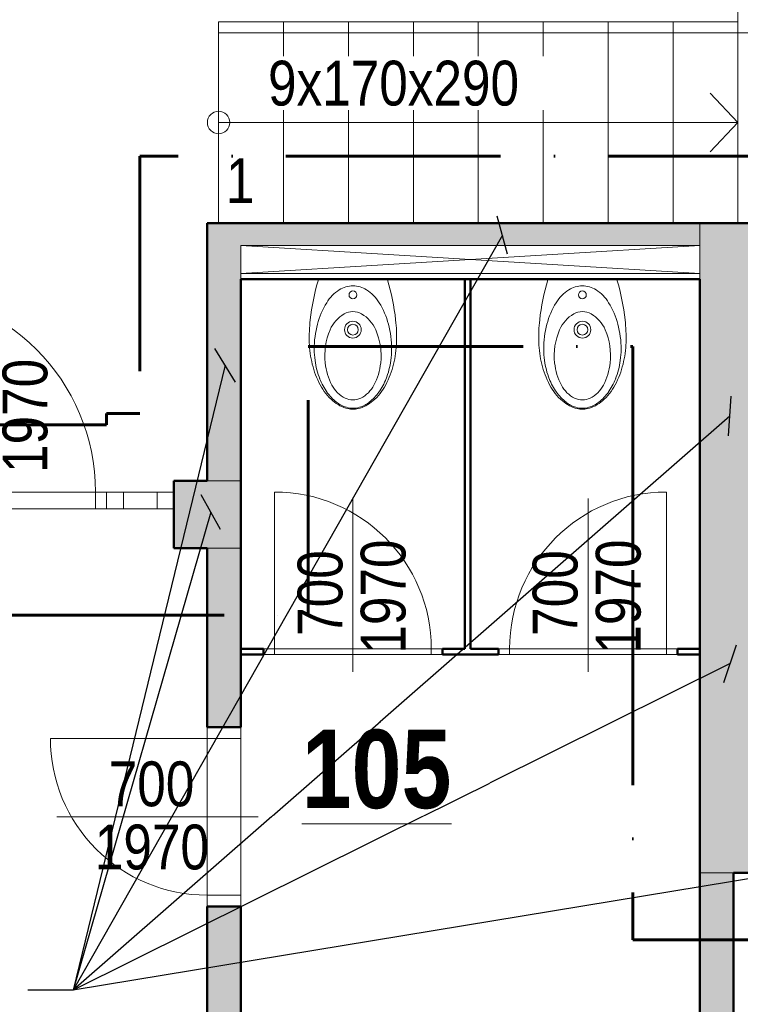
# Model space of a CAD drawing. Header units: millimetres. Extents: x 26913 to 235728, y -32666 to 132716.
# Tile 22 of 26: x 119616 to 122834, y 70854 to 75251. Entities that reach past the tile are written whole.
import ezdxf
from ezdxf.enums import TextEntityAlignment as Align

# ---------------------------------------------------------------- set-up
doc = ezdxf.new("R2010")
doc.units = ezdxf.units.MM
doc.header["$LTSCALE"] = 400
doc.linetypes.add('ACAD_ISO10W100', pattern=[18, 12, -3, 0, -3])
for name, color, linetype, lineweight in [('N_kce-pohled', 7, 'Continuous', 18), ('N_popis', 7, 'Continuous', 13), ('N_popis místnosti', 7, 'Continuous', 13), ('N_tenká', 7, 'Continuous', 18), ('N_tlustá', 7, 'Continuous', 50), ('N_výplně otvorů', 7, 'Continuous', 18), ('N_zařizovací předměty', 7, 'Continuous', 13), ('N_šrafy', 7, 'Continuous', 13), ('PBS - hranice úseků', 1, 'ACAD_ISO10W100', 60), ('PBS - požární odolnost', 1, 'Continuous', 30)]:
    doc.layers.add(name, color=color, linetype=linetype, lineweight=lineweight)
doc.styles.get("Standard").update_dxf_attribs({"font": 'ARIALN.TTF'})
doc.dimstyles.new('pozice-dveře', dxfattribs={"dimscale": 0, "dimtxt": 0.15, "dimasz": 125, "dimexe": 0.2, "dimexo": 0, "dimgap": 0.05, "dimtad": 1, "dimjust": 1, "dimdec": 0, "dimrnd": 5, "dimzin": 0, "dimdsep": 46, "dimtxsty": 'Standard', "dimblk": 'OBLIQUE', "dimcen": 0, "dimse1": 1, "dimse2": 1, "dimclrd": 256, "dimclre": 4, "dimclrt": 256, "dimadec": 0, "dimazin": 0, "dimtfac": 1, "dimtdec": 0, "dimtmove": 0, "dimatfit": 1, "dimldrblk": 'OBLIQUE', "dimfxl": 1, "dimtvp": 1, "dimtolj": 1, "dimtzin": 0, "dimlwd": 25, "dimarcsym": 0})

# ---------------------------------------------------------------- blocks, each defined once
blk = doc.blocks.new('A$C0BE674CB')
blk.add_line((-150.592724, 0), (150.592724, 0))
for centre, radius in [((-0.000015, -69.792725), 17.5), ((0.013214, -225.145218), 37.5), ((0.013214, -225.145218), 24)]:
    blk.add_circle(centre, radius)
for centre, radius, start, end in [((-150.592747, -4), 4, 89.98526, 163.163498), ((-0.000015, -141.108673), 111.985252, 57.139480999, 90.000075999), ((-791.895573, -289.012238), 988.640137, 6.249869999, 16.824874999), ((-38.25827, -200.336365), 182.494919, 31.555283, 57.139480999), ((-191.542118, -294.472382), 362.376892, 15.004257, 31.555374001), ((35.54599, -284.333954), 149.405289, 119.906661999, 156.766624), ((-0.000015, -222.534195), 78.11203, 90, 119.906661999), ((-0.000015, -222.534195), 78.11203, 60.093338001, 90), ((-35.546021, -284.333954), 149.405289, 23.233376, 60.093338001), ((-246.82349, -309.289276), 419.609497, 359.539749, 15.004265), ((-520.29279, -259.264405), 715.413086, 358.196968, 6.249869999), ((-169.67754, -341.915284), 295.374023, 353.854790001, 23.23349), ((-277.253987, -266.912293), 472.253998, 346.225929, 358.197731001), ((-230.799412, -309.41803), 403.5849, 352.477654, 359.539749), ((-153.260212, -343.682923), 278.861816, 332.394997, 353.854790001), ((-210.403385, -283.300446), 403.42392, 332.202339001, 346.225906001), ((-178.213001, -316.362122), 350.542023, 338.40638, 352.477646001), ((24.889042, -410.808167), 134, 207.605060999, 243.627109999), ((-73.15435, -355.656739), 248.270081, 310.861206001, 332.202255), ((-113.051106, -342.15326), 280.46167, 324.204681, 338.907990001), ((-53.054817, -385.416535), 206.493668, 307.557140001, 325.00848), ((-0.013245, -460.979798), 78, 270, 296.372895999), ((-13.600356, -424.501892), 157.240784, 283.398419, 310.861206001), ((-11.864981, -438.985474), 138.919754, 287.015374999, 308.180595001), ((-0.000015, -481.597138), 98.548065, 270, 283.398416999), ((-0.000015, -477.756806), 98.373566, 270.000074, 287.015372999)]:
    blk.add_arc(centre, radius, start, end)
at = {"extrusion": (0, 0, -1)}
for centre, radius, start, end in [((-791.895565, -289.012238), 988.640137, 6.249869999, 16.824874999), ((0.000015, -141.108673), 111.985252, 57.139477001, 90.000064), ((-150.592708, -4), 4, 90.000344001, 163.174651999), ((-38.25824, -200.336365), 182.494919, 31.555283, 57.139477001), ((-191.54208, -294.472382), 362.376892, 15.004371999, 31.555504), ((-520.292782, -259.264405), 715.413086, 358.196968, 6.249869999), ((-246.823452, -309.289276), 419.609497, 359.539848, 15.004371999), ((-169.677501, -341.915284), 295.374023, 353.854904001, 23.233589), ((-277.253963, -266.912293), 472.253998, 346.225151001, 358.196968), ((-230.799373, -309.41803), 403.5849, 352.477776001, 359.539848), ((-210.403347, -283.300446), 403.42392, 332.202477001, 346.226028), ((-178.212963, -316.362122), 350.542023, 338.406509, 352.477776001), ((-153.260174, -343.682923), 278.861816, 332.395157, 353.854904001), ((-113.051067, -342.15326), 280.46167, 324.204872, 338.908164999), ((-73.154323, -355.656739), 248.270081, 310.860992, 332.202042), ((24.889073, -410.808167), 134, 207.605064, 243.627106), ((-53.05479, -385.416535), 206.493668, 307.556915, 325.008262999), ((-13.600326, -424.501892), 157.240784, 283.398346, 310.86116), ((-11.864948, -438.985474), 138.919754, 287.015488, 308.180694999), ((-0.013214, -460.979798), 78, 270, 296.372909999), ((0.000015, -477.756806), 98.373566, 270.000075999, 287.015381), ((0.000015, -481.597138), 98.548065, 270, 283.398407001)]:
    blk.add_arc(centre, radius, start, end, dxfattribs=at)
blk = doc.blocks.new('*U91')
at = {"linetype": 'ByBlock'}
for p, q in [((350, 25), (350, 725)), ((-350, 25), (-400, 25)), ((-350, 0), (-400, 0)), ((-350, 25), (-350, 0)), ((350, 0), (350, 25)), ((400, 25), (350, 25)), ((400, 0), (350, 0))]:
    blk.add_line(p, q, dxfattribs=at)
blk.add_line((0, -77.5), (0, 696.4))
at = {"linetype": 'Continuous'}
for p, q in [((350, 25), (-350, 25)), ((350, 0), (-350, 0))]:
    blk.add_line(p, q, dxfattribs=at)
at = {"linetype": 'ByBlock'}
blk.add_arc((350, 25), 700, 90, 180, dxfattribs=at)
at = {"flags": 8}
blk.add_attdef('SIRKA', text='', height=100, rotation=90, dxfattribs=at).set_placement((13, 272.9), align=Align.BOTTOM_CENTER)
blk.add_attdef('VYSKA', text='', height=100, rotation=90, dxfattribs=at).set_placement((34.8, 264.9), align=Align.TOP_CENTER)
blk = doc.blocks.new('*U92')
at = {"linetype": 'ByBlock'}
for p, q in [((-350, 25), (-350, 725)), ((-400, 25), (-350, 25)), ((-400, 0), (-350, 0)), ((-350, 0), (-350, 25)), ((350, 25), (350, 0)), ((350, 25), (400, 25)), ((350, 0), (400, 0))]:
    blk.add_line(p, q, dxfattribs=at)
blk.add_line((0, -77.5), (0, 696.4))
at = {"linetype": 'Continuous'}
for p, q in [((-350, 25), (350, 25)), ((-350, 0), (350, 0))]:
    blk.add_line(p, q, dxfattribs=at)
at = {"linetype": 'ByBlock'}
blk.add_arc((-350, 25), 700, 360, 90, dxfattribs=at)
at = {"flags": 8}
blk.add_attdef('SIRKA', text='', height=100, rotation=90, dxfattribs=at).set_placement((13, 272.9), align=Align.BOTTOM_CENTER)
blk.add_attdef('VYSKA', text='', height=100, rotation=90, dxfattribs=at).set_placement((34.8, 264.9), align=Align.TOP_CENTER)
blk = doc.blocks.new('*U93')
blk.add_line((0, 77.5), (0, -821.4))
at = {"linetype": 'ByBlock'}
for p, q in [((-400, 0), (-350, 0)), ((-350, 0), (-350, -150)), ((350, -150), (350, 0)), ((350, 0), (400, 0)), ((-400, -150), (-350, -150)), ((-350, -150), (-350, -850)), ((350, -150), (400, -150))]:
    blk.add_line(p, q, dxfattribs=at)
at = {"linetype": 'Continuous'}
for p, q in [((-350, 0), (350, 0)), ((-350, -150), (350, -150))]:
    blk.add_line(p, q, dxfattribs=at)
at = {"linetype": 'ByBlock'}
blk.add_arc((-350, -150), 700, 270, 360, dxfattribs=at)
at = {"flags": 8}
blk.add_attdef('SIRKA', text='', height=100, rotation=90, dxfattribs=at).set_placement((13, -397.4), align=Align.BOTTOM_CENTER)
blk.add_attdef('VYSKA', text='', height=100, rotation=90, dxfattribs=at).set_placement((34.8, -396.5), align=Align.TOP_CENTER)
blk = doc.blocks.new('*U249')
at = {"linetype": 'ByBlock'}
for p, q in [((-450, 75), (-450, 975)), ((-500, 75), (-450, 75)), ((-450, 0), (-450, 75)), ((450, 75), (450, 0)), ((450, 75), (500, 75)), ((-500, 0), (-450, 0)), ((450, 0), (500, 0))]:
    blk.add_line(p, q, dxfattribs=at)
blk.add_line((0, -77.5), (0, 946.4))
at = {"linetype": 'Continuous'}
for p, q in [((-450, 75), (450, 75)), ((-450, 0), (450, 0))]:
    blk.add_line(p, q, dxfattribs=at)
at = {"linetype": 'ByBlock'}
blk.add_arc((-450, 75), 900, 360, 90, dxfattribs=at)
at = {"flags": 8}
blk.add_attdef('VYSKA', text='', height=100, rotation=90, dxfattribs=at).set_placement((34.8, 414.9), align=Align.TOP_CENTER)
blk.add_attdef('SIRKA', text='', height=100, rotation=90, dxfattribs=at).set_placement((13, 422.9), align=Align.BOTTOM_CENTER)
blk = doc.blocks.new('*U250')
at = {"color": 0}
for p, q in [((0, 75), (300, 75)), ((0, 75), (0, 0)), ((75, 75), (75, 0)), ((225, 0), (225, 75)), ((300, 0), (300, 75)), ((0, 0), (300, 0))]:
    blk.add_line(p, q, dxfattribs=at)
blk = doc.blocks.new('*U41')
at = {"ltscale": 5}
for p, q in [((43.909, 2.607), (46.4, 0)), ((46.4, 0), (0, 0)), ((43.909, -2.607), (46.4, 0))]:
    blk.add_line(p, q, dxfattribs=at)
blk.add_circle((0, 0), 1, dxfattribs=at)
blk = doc.blocks.new('_Oblique')
at = {"color": 0, "linetype": 'ByBlock', "lineweight": -2}
blk.add_line((-0.5, -0.5), (0.5, 0.5), dxfattribs=at)

msp = doc.modelspace()

# ---------------------------------------------------------------- hatches: boundary and pattern name
at = {"layer": 'N_tenká'}
h = msp.add_hatch(dxfattribs=at)
h.set_pattern_fill('ZELEZOBETON', scale=50)
h.set_pattern_definition([(45, (0, 0), (-176.7767, 176.7767), []), (45, (70.7, 0), (-176.7767, 176.7767), []), (45, (212.13, 0), (-106.066, 247.48737), [100, -50, 0, -50])])
h.paths.add_polyline_path([(122904.1, 74341.6), (122654.1, 74341.6), (122654.1, 71441.6), (124504.1, 71441.6), (124504.1, 71691.6), (122904.1, 71691.6), (122904.1, 73091.6), (124504.1, 73091.6), (124504.1, 73141.6), (124204.1, 73141.6), (124204.1, 73341.6), (122904.1, 73341.6)])
h.paths.add_polyline_path([(120604.1, 67641.6), (120304.1, 67641.6), (120304.1, 67341.6), (120604.1, 67341.6)])
h.paths.add_polyline_path([(120604.1, 66341.6), (120304.1, 66341.6), (120304.1, 66041.6), (120604.1, 66041.6)])
h.paths.add_polyline_path([(120604.1, 61641.6), (120304.1, 61641.6), (120304.1, 61341.6), (120604.1, 61341.6)])
h.paths.add_polyline_path([(120604.1, 55641.6), (120304.1, 55641.6), (120304.1, 55441.6), (120604.1, 55441.6)])
h.paths.add_polyline_path([(120604.1, 73191.6), (120304.1, 73191.6), (120304.1, 72891.6), (120604.1, 72891.6)])
at = {"layer": 'N_šrafy'}
h = msp.add_hatch(dxfattribs=at)
h.set_pattern_fill('CROSS', scale=250)
h.set_pattern_definition([(0, (0, 0), (62.5, 62.5), [31.25, -93.75]), (90, (15.625, -15.625), (-62.5, 62.5), [31.25, -93.75])])
h.paths.add_polyline_path([(118554.1, 75991.6), (118429.1, 75991.6), (118429.1, 73141.6), (118554.1, 73141.6)])
h.paths.add_polyline_path([(120604.1, 72891.6), (120452.7, 72891.6), (120452.7, 72091.6), (120604.1, 72091.6)])
h.paths.add_polyline_path([(120604.1, 71291.6), (120452.7, 71291.6), (120452.7, 70141.6), (122804.1, 70141.6), (122804.1, 71441.6), (122654.1, 71441.6), (122654.1, 70391.6), (122654.1, 70291.6), (120604.1, 70291.6), (120604.1, 70391.6)])
h.paths.add_polyline_path([(120794.1, 75441.6), (120604.1, 75441.6), (120504.1, 75441.6), (120504.1, 75341.6), (120794.1, 75341.6)])
h.paths.add_polyline_path([(121084.1, 75441.6), (120794.1, 75441.6), (120794.1, 75341.6), (121081.4, 75341.6), (121084.1, 75344.3)])
h.paths.add_polyline_path([(121181.4, 75441.6), (121084.1, 75441.6), (121084.1, 75344.3)])
h.paths.add_polyline_path([(118904.1, 52671.6), (116604.1, 52671.6), (116604.1, 52571.6), (118904.1, 52571.6)])
h.paths.add_polyline_path([(123304.1, 50991.6), (119204.1, 50991.6), (119204.1, 50841.6), (122904.1, 50841.6), (122904.1, 48391.6), (123054.1, 48391.6), (123054.1, 50841.6), (123304.1, 50841.6)])
h.paths.add_polyline_path([(124554.1, 50991.6), (124304.1, 50991.6), (124304.1, 50841.6), (124554.1, 50841.6)])
h.paths.add_polyline_path([(123054.1, 47391.6), (122904.1, 47391.6), (122904.1, 47091.6), (123054.1, 47091.6)])
h.paths.add_polyline_path([(120452.7, 74341.6), (122654.1, 74341.6), (122654.1, 74241.6), (120604.1, 74241.6), (120604.1, 73191.6), (120452.7, 73191.6)])

# ---------------------------------------------------------------- linework, layer by layer
at = {"layer": 'N_kce-pohled', "color": 7}
for p, q in [((120504.1, 75241.6), (122824.1, 75241.6)), ((120504.1, 75191.6), (122874.1, 75191.6))]:
    msp.add_line(p, q, dxfattribs=at)
for points in [[(122824.1, 74341.6), (122824.1, 76241.6)], [(120504.1, 75241.6), (120504.1, 74341.6)], [(120794.1, 74341.6), (120794.1, 75241.6)], [(121084.1, 74341.6), (121084.1, 75241.6)], [(121374.1, 74341.6), (121374.1, 75241.6)], [(121664.1, 74341.6), (121664.1, 75241.6)], [(121954.1, 74341.6), (121954.1, 75241.6)], [(122244.1, 74341.6), (122244.1, 75241.6)], [(122534.1, 74341.6), (122534.1, 75241.6)]]:
    msp.add_lwpolyline(points, dxfattribs=at)
at = {"layer": 'N_tenká', "color": 7}
for p, q in [((122654.1, 74116.6), (120604.1, 74116.6)), ((120452.7, 73191.6), (120604.1, 73191.6))]:
    msp.add_line(p, q, dxfattribs=at)
for points in [[(122654.1, 74091.6), (122654.1, 74341.6)], [(120604.1, 74116.6), (122654.1, 74241.6)], [(120604.1, 74241.6), (122654.1, 74116.6)], [(122654.1, 74241.6), (120604.1, 74241.6)], [(120604.1, 74091.6), (120604.1, 74241.6)], [(120452.7, 72891.6), (120604.1, 72891.6)], [(122804.1, 71441.6), (122654.1, 71441.6)]]:
    msp.add_lwpolyline(points, dxfattribs=at)
at = {"layer": 'N_tlustá', "color": 7}
for p, q in [((122654.1, 74091.6), (120604.1, 74091.6)), ((122654.1, 74091.6), (122654.1, 71441.6)), ((120304.1, 72891.6), (120304.1, 73191.6)), ((120452.7, 72891.6), (120304.1, 72891.6)), ((120704.1, 72441.6), (120604.1, 72441.6)), ((120704.1, 72416.6), (120604.1, 72416.6)), ((121604.1, 72441.6), (121504.1, 72441.6)), ((121754.1, 72416.6), (121504.1, 72416.6)), ((121754.1, 72441.6), (121629.1, 72441.6)), ((121754.1, 72416.6), (121754.1, 72441.6)), ((122654.1, 72441.6), (122554.1, 72441.6)), ((122554.1, 72416.6), (122554.1, 72441.6)), ((122654.1, 72416.6), (122554.1, 72416.6)), ((122804.1, 71441.6), (124504.1, 71441.6))]:
    msp.add_line(p, q, dxfattribs=at)
for points in [[(122904.1, 74341.6), (120452.7, 74341.6)], [(120452.7, 74341.6), (120452.7, 73191.6)], [(120604.1, 72091.6), (120604.1, 74091.6)], [(121604.1, 74091.6), (121604.1, 72441.6)], [(121629.1, 74091.6), (121629.1, 72441.6)], [(120304.1, 73191.6), (120452.7, 73191.6)], [(120452.7, 72891.6), (120452.7, 72091.6)], [(120704.1, 72441.6), (120704.1, 72416.6)], [(121504.1, 72441.6), (121504.1, 72416.6)], [(120452.7, 72091.6), (120604.1, 72091.6)], [(122654.1, 71441.6), (122654.1, 70391.6)], [(122804.1, 71441.6), (122804.1, 70141.6)], [(120452.7, 71291.6), (120604.1, 71291.6)], [(120452.7, 71291.6), (120452.7, 70141.6)], [(120604.1, 70391.6), (120604.1, 71291.6)]]:
    msp.add_lwpolyline(points, dxfattribs=at)

# ---------------------------------------------------------------- block references
at = {"layer": 'N_kce-pohled', "color": 7, "xscale": 50, "yscale": 50, "zscale": 50}
msp.add_blockref('*U41', (120504.1, 74791.6), dxfattribs=at)
at = {"layer": 'N_výplně otvorů', "color": 7}
ref = msp.add_blockref('*U249', (119504.1, 73066.6), dxfattribs=at)
ref.add_attrib('VYSKA', '1970', dxfattribs={"layer": '0', "height": 200, "rotation": 90}).set_placement((119539, 73481.4), align=Align.TOP_CENTER)
ref.add_attrib('SIRKA', '900', dxfattribs={"layer": '0', "height": 200, "rotation": 90}).set_placement((119517.1, 73489.4), align=Align.BOTTOM_CENTER)
at = {"layer": 'N_výplně otvorů', "color": 7, "rotation": 180}
msp.add_blockref('*U250', (120304.1, 73141.6), dxfattribs=at)
at = {"layer": 'N_výplně otvorů', "color": 7}
ref = msp.add_blockref('*U92', (121104.1, 72416.6), dxfattribs=at)
ref.add_attrib('VYSKA', '1970', dxfattribs={"layer": '0', "height": 200, "rotation": 90}).set_placement((121139, 72674.8), align=Align.TOP_CENTER)
ref.add_attrib('SIRKA', '700', dxfattribs={"layer": '0', "height": 200, "rotation": 90}).set_placement((121117.1, 72690.5), align=Align.BOTTOM_CENTER)
ref = msp.add_blockref('*U91', (122154.1, 72416.6), dxfattribs=at)
ref.add_attrib('VYSKA', '1970', dxfattribs={"layer": '0', "height": 200, "rotation": 90}).set_placement((122189, 72674.8), align=Align.TOP_CENTER)
ref.add_attrib('SIRKA', '700', dxfattribs={"layer": '0', "height": 200, "rotation": 90}).set_placement((122167.1, 72690.5), align=Align.BOTTOM_CENTER)
ref = msp.add_blockref('*U93', (120602.7, 71691.6), dxfattribs=dict(at, rotation=270))
ref.add_attrib('VYSKA', '1970', dxfattribs={"layer": '0', "height": 200, "rotation": 360}).set_placement((120206.2, 71656.7), align=Align.TOP_CENTER)
ref.add_attrib('SIRKA', '700', dxfattribs={"layer": '0', "height": 200, "rotation": 360}).set_placement((120204.5, 71678.6), align=Align.BOTTOM_CENTER)
at = {"layer": 'N_zařizovací předměty', "color": 7, "xscale": -1, "rotation": 359.9999999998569}
for p in [(121104.1, 74091.6), (122129.1, 74091.6)]:
    msp.add_blockref('A$C0BE674CB', p, dxfattribs=at)

# ---------------------------------------------------------------- texts
at = {"layer": 'N_popis', "color": 7, "insert": (120664.2, 74431.7), "char_height": 200, "width": 127.422, "attachment_point": 9}
msp.add_mtext('1', dxfattribs=at)

# ---------------------------------------------------------------- leaders
at = {"layer": 'PBS - požární odolnost', "linetype": 'Continuous'}
for points in [[(120533.7, 73707.5), (119854.7, 70917), (119651.6, 70917)], [(120469.6, 73052), (119854.7, 70917), (119651.6, 70917)], [(123751.6, 71560.1), (119854.7, 70917), (119651.6, 70917)]]:
    msp.add_leader(points, dimstyle='pozice-dveře', override={"dimscale": 1, "dimtad": 0}, dxfattribs=at)

# ---------------------------------------------------------------- next in the draw order: texts
at = {"layer": 'N_popis', "color": 7, "insert": (120725, 75067.3), "char_height": 200, "attachment_point": 1, "bg_fill": 3, "box_fill_scale": 1.1, "bg_fill_color": 256, "bg_fill_transparency": 0}
msp.add_mtext_dynamic_manual_height_columns('9x170x290', width=1228.03, gutter_width=12.5, heights=[0], dxfattribs=at)
at = {"layer": 'N_popis místnosti', "color": 7, "insert": (121209.7, 71725.1), "char_height": 350, "attachment_point": 8, "bg_fill": 3, "box_fill_scale": 1.1, "bg_fill_color": 256, "bg_fill_transparency": 0}
msp.add_mtext_dynamic_manual_height_columns('{\\fArial Narrow|b1|i0|c238|p34;\\L105}', width=941.278, gutter_width=12.5, heights=[0], dxfattribs=at)

# ---------------------------------------------------------------- next in the draw order: linework, layer by layer
at = {"layer": 'PBS - hranice úseků', "ltscale": 0.2}
msp.add_lwpolyline([(124204.1, 71141.6), (124204.1, 54791.6), (124254.1, 54791.6), (124254.1, 47391.6), (119504.1, 47391.6), (119504.1, 52971.6), (116904.1, 52971.6), (116904.1, 55641.6), (112904.1, 55641.6), (112904.1, 55941.6), (112504.1, 55941.6), (112504.1, 75841.6), (113154.1, 75841.6), (113154.1, 75941.6), (117954.1, 75941.6), (117954.1, 75691.6), (118129.1, 75691.6), (118129.1, 72591.6), (120904.1, 72591.6), (120904.1, 73791.6), (122354.1, 73791.6), (122354.1, 72793), (122354.1, 71141.6)], close=True, dxfattribs=at)
at = {"layer": 'PBS - hranice úseků', "color": 5, "ltscale": 0.2}
msp.add_lwpolyline([(118854.1, 75941.6), (123904.1, 75941.6), (123904.1, 75841.6), (124204.1, 75841.6), (124204.1, 74641.6), (123904.1, 74641.6), (123904.1, 73641.6), (123204.1, 73641.6), (123204.1, 74641.6), (120152.7, 74641.6), (120152.7, 73491.6), (120004.1, 73491.6), (120004.1, 73441.6), (118854.1, 73441.6)], close=True, dxfattribs=at)

# ---------------------------------------------------------------- next in the draw order: leaders
at = {"layer": 'PBS - požární odolnost', "linetype": 'Continuous'}
for points in [[(121771.8, 74288.1), (119854.7, 70917), (119651.6, 70917)], [(122787.5, 73480.9), (119854.7, 70917), (119651.6, 70917)], [(122789.1, 72375.6), (119854.7, 70917), (119651.6, 70917)]]:
    msp.add_leader(points, dimstyle='pozice-dveře', override={"dimscale": 1, "dimtad": 0}, dxfattribs=at)

doc.saveas('drawing.dxf')
